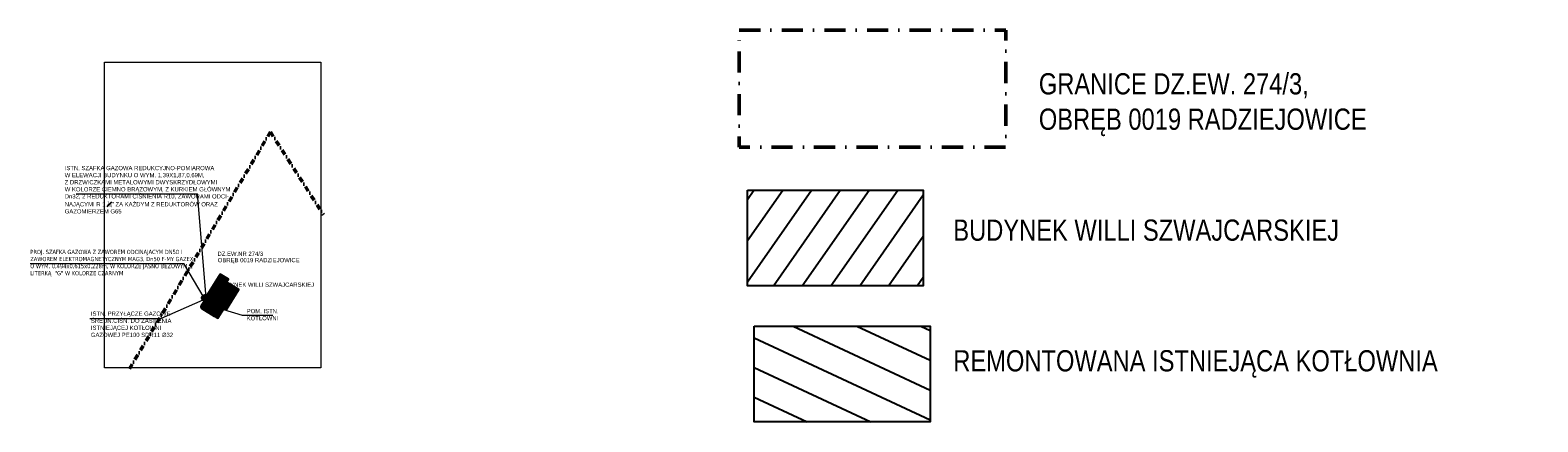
# Model space of a CAD drawing. Header units: millimetres. Extents: x -26122 to -12632, y -5851 to 1414.
# Tile 1 of 73: x -26122 to -25411, y 582 to 767. Entities that reach past the tile are written whole.
import ezdxf

# ---------------------------------------------------------------- set-up
doc = ezdxf.new("R2010")
doc.units = ezdxf.units.MM
doc.linetypes.add('DASHDOT', pattern=[1, 0.5, -0.25, 0, -0.25])
doc.layers.add('A-INW-SC', color=30, linetype='Continuous', lineweight=13)
doc.layers.add('ŚCIANY PROJEKTOWANE', color=12, linetype='Continuous', lineweight=50)
doc.layers.add('wymiary', color=250, linetype='Continuous')
doc.styles.add('opis', font='arial.ttf', dxfattribs={"width": 0.8})
picture_1 = doc.add_image_def('image2.jpg', size_in_pixel=(1242, 1755))

msp = doc.modelspace()

# ---------------------------------------------------------------- hatches: boundary and pattern name
at = {"layer": 'wymiary', "true_color": 0x139b48}
h = msp.add_hatch(dxfattribs=at)
h.set_pattern_fill('ANSI31', color=114, scale=3.5, angle=10)
h.set_pattern_definition([(55, (-22898.431, -1217.36), (-9.102827, 6.373868), [])])
h.paths.add_polyline_path([(-25783.86, 691.57), (-25700.95, 691.57), (-25700.95, 646.51), (-25783.86, 646.51)])
h = msp.add_hatch(dxfattribs=at)
h.set_pattern_fill('ANSI31', color=114, scale=0.2, angle=135)
h.paths.add_polyline_path([(-26023.78, 644.69), (-26029.48, 648.23), (-26028.61, 649.59), (-26032.56, 651.95), (-26038.85, 641.88), (-26039.3, 642.15), (-26040.08, 640.98), (-26038.36, 639.91), (-26037.63, 641.07), (-26031.96, 637.54), (-26034.79, 632.99), (-26040.48, 636.53), (-26040.95, 635.78), (-26033.66, 631.26), (-26030.67, 635.98), (-26029.6, 635.31)])
h = msp.add_hatch(dxfattribs=at)
h.set_pattern_fill('ANSI31', color=114, scale=0.2, angle=45)
h.paths.add_polyline_path([(-26031.96, 637.54), (-26037.63, 641.07), (-26040.47, 636.53), (-26034.79, 632.99)])
h = msp.add_hatch(dxfattribs=at)
h.set_pattern_fill('ANSI31', color=114, scale=4, angle=110)
h.set_pattern_definition([(155, (-31124.42, 1642.499), (-5.367252, -11.51011), [])])
h.paths.add_polyline_path([(-25697.7, 627.45), (-25780.61, 627.45), (-25780.61, 582.38), (-25697.7, 582.38)])

# ---------------------------------------------------------------- linework, layer by layer
at = {"color": 252, "lineweight": 15}
for p, q in [((-26100.37, 689.77), (-26043.24, 689.77)), ((-26039.09, 641), (-26043.24, 689.77)), ((-26122.14, 656.98), (-26049.65, 656.98)), ((-26040.05, 640.83), (-26049.65, 656.98)), ((-26040.69, 639.79), (-26060.3, 631.16)), ((-26036.15, 636.85), (-26022.18, 632.64)), ((-26094.05, 631.16), (-26060.3, 631.16)), ((-26022.18, 632.64), (-26007.74, 632.64))]:
    msp.add_line(p, q, dxfattribs=at)
at = {"layer": 'wymiary', "color": 114, "true_color": 0x139b48}
for points in [[(-25783.86, 691.57), (-25700.95, 691.57), (-25700.95, 646.51), (-25783.86, 646.51)], [(-25780.61, 627.45), (-25697.7, 627.45), (-25697.7, 582.38), (-25780.61, 582.38)]]:
    msp.add_lwpolyline(points, close=True, dxfattribs=at)
msp.add_lwpolyline([(-26032.56, 651.95), (-26038.85, 641.88), (-26039.3, 642.15), (-26040.08, 640.98), (-26038.36, 639.91), (-26040.95, 635.78), (-26033.66, 631.26), (-26030.67, 635.98), (-26029.6, 635.31), (-26023.78, 644.69), (-26029.48, 648.23), (-26028.61, 649.59), (-26032.56, 651.95)], dxfattribs=at)
at = {"layer": 'wymiary', "color": 114, "lineweight": 90, "true_color": 0x139b48}
msp.add_lwpolyline([(-26034.79, 632.99), (-26040.47, 636.53), (-26037.63, 641.07), (-26031.96, 637.54)], close=True, dxfattribs=at)
for points in [[(-26039.65, 640.71), (-26040.07, 640.97), (-26040.19, 640.78), (-26039.77, 640.52), (-26039.65, 640.71)], [(-26039.63, 640.7), (-26039.27, 641.29), (-26038.09, 640.56), (-26038.45, 639.97), (-26039.63, 640.7)]]:
    msp.add_lwpolyline(points, dxfattribs=at)
at = {"layer": 'ŚCIANY PROJEKTOWANE', "linetype": 'DASHDOT', "ltscale": 5}
for p, q in [((-26075.31, 607.35), (-26008.81, 719.02)), ((-26008.81, 719.02), (-25983.77, 679.89))]:
    msp.add_line(p, q, dxfattribs=at)
at = {"layer": 'ŚCIANY PROJEKTOWANE', "linetype": 'DASHDOT', "ltscale": 20, "flags": 128}
msp.add_lwpolyline([(-25787.75, 766.97), (-25662.02, 766.97), (-25662.02, 711.86), (-25787.75, 711.86)], close=True, dxfattribs=at)

# ---------------------------------------------------------------- texts
at = {"layer": 'wymiary', "attachment_point": 1, "style": 'opis'}
for s, width, insert, char_height in [('GRANICE DZ.EW. 274/3,\\POBRĘB 0019 RADZIEJOWICE', 2330.2175, (-25646.42, 746.69), 10), ('\\A1;ISTN. SZAFKA GAZOWA REDUKCYJNO-POMIAROWA \\PW ELEWACJI BUDYNKU O WYM. 1,39X1,87,0,69M, \\PZ DRZWICZKAMI METALOWYMI DWYSKRZYDŁOWYMI \\PW KOLORZE CIEMNO BRĄZOWYM, Z KURKIEM GŁÓWNYM \\PDn32, 2 REDUKTORAMI CIŚNIENIA R10, ZAWORAMI ODCI-\\PNAJĄCYMI R 1 {\\H0.7x;\\S1#4;}" ZA KAŻDYM Z REDUKTORÓW ORAZ \\PGAZOMIERZEM G65', 2330.2175, (-26105.84, 702.99), 2), ('BUDYNEK WILLI SZWAJCARSKIEJ', 2330.2175, (-25686.76, 677.73), 10), ('DZ.EW.NR 274/3', 2330.2175, (-26033.79, 662.59), 2), ('OBRĘB 0019 RADZIEJOWICE', 2330.2175, (-26033.65, 659.59), 2), ('BUDYNEK WILLI SZWAJCARSKIEJ ', 2330.2175, (-26033.69, 648.02), 2), ('ISTN. PRZYŁĄCZE GAZOWE ŚREDN.CIŚN. DO ZASILENIA \\PISTNIEJĄCEJ KOTŁOWNI GAZOWEJ PE100 SDR11 %%C32', 34.2699, (-26093.51, 634.37), 2), ('POM. ISTN.\\PKOTŁOWNI', 2330.2175, (-26020, 635.57), 2), ('REMONTOWANA ISTNIEJĄCA KOTŁOWNIA', 2330.2175, (-25686.76, 616.15), 10)]:
    msp.add_mtext_dynamic_manual_height_columns(s, width=width, gutter_width=12.5, heights=[0], dxfattribs=dict(at, insert=insert, char_height=char_height))
at = {"layer": 'wymiary', "insert": (-26122.08, 663.45), "char_height": 2, "width": 2330.2175, "attachment_point": 1, "style": 'opis'}
msp.add_mtext('{\\fVerdana|b0|i0|c238|p34;PROJ. SZAFKA GAZOWA Z ZAWOREM ODCINAJACYM DN50 I\\PZAWOREM ELEKTROMAGNETYCZNYM MAG3, Dn50 F-MY GAZEX,\\PO WYM. 0,494x0,615x0,228m, W KOLORZE JASNO BEŻOWYM Z \\PLITERKĄ  "G" W KOLORZE CZARNYM }', dxfattribs=at)

# ---------------------------------------------------------------- pictures from other files: only their frames are drawn
at = {"layer": 'A-INW-SC'}
image = msp.add_image(picture_1, insert=(-25985, 751.94), size_in_units=(102.03, 144.17), rotation=180, dxfattribs=at)
image.dxf.flags = 7

doc.saveas('drawing.dxf')
